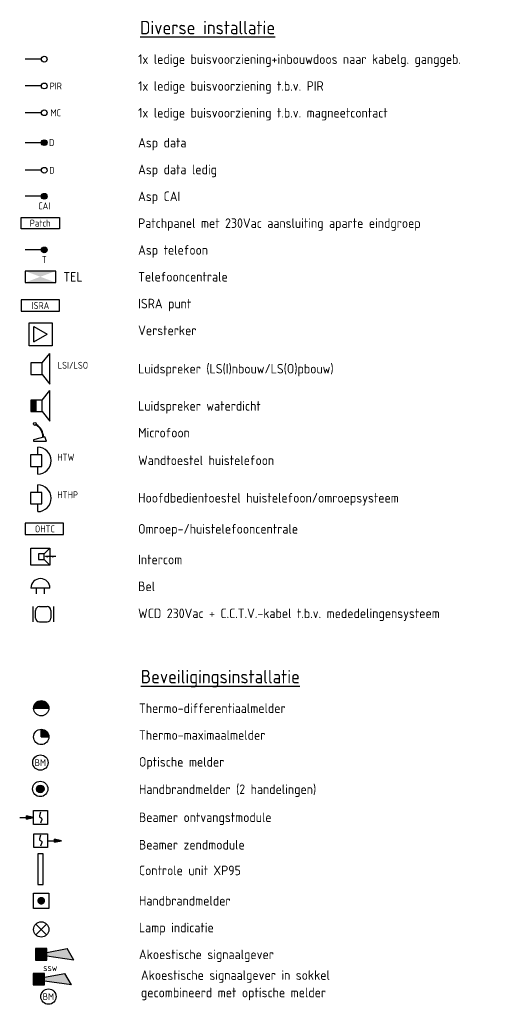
# Model space of a CAD drawing. Extents: x 177 to 57912, y -739 to 34723.
# Tile 3 of 4: x 30537 to 43391, y 8544 to 34244. Entities that reach past the tile are written whole.
import ezdxf
from ezdxf.enums import TextEntityAlignment as Align

# ---------------------------------------------------------------- set-up
doc = ezdxf.new("R2010")
doc.units = 0
doc.header["$LTSCALE"] = 50
doc.layers.get('0').update_dxf_attribs({"linetype": 'CONTINUOUS'})
for name, color, linetype in [('EB6511--_ATTRIB', 2, 'CONTINUOUS'), ('EL6114--', 3, 'CONTINUOUS'), ('EL6122--', 3, 'CONTINUOUS'), ('EL6311--', 3, 'CONTINUOUS'), ('EL6421--', 3, 'CONTINUOUS'), ('EL6422--', 3, 'CONTINUOUS'), ('EL6423--', 3, 'CONTINUOUS'), ('EL6431--', 3, 'CONTINUOUS'), ('EL6441--', 3, 'CONTINUOUS'), ('EL6511--', 3, 'CONTINUOUS'), ('EL6522--', 3, 'CONTINUOUS'), ('EL6531--', 3, 'CONTINUOUS'), ('WCD_035', 3, 'CONTINUOUS'), ('WCD_TEXT018', 1, 'CONTINUOUS')]:
    doc.layers.add(name, color=color, linetype=linetype)
doc.styles.add('BURO-018', font='ISO.shx', dxfattribs={"height": 1.8})
doc.styles.add('BURO-025', font='ISO.shx', dxfattribs={"height": 2.5})
doc.styles.add('BURO-035', font='ISO.shx', dxfattribs={"height": 3.5})
doc.styles.add('NORATT', font='isocp.shx')

# ---------------------------------------------------------------- blocks, each defined once
blk = doc.blocks.new('E00008')
at = {"color": 0, "linetype": 'Continuous'}
blk.add_line((0, 6), (0, 1), dxfattribs=at)
at = {"color": 0, "const_width": 0.75}
blk.add_lwpolyline([(-0.375, 6, 1), (0.375, 6, 1)], format="xyb", close=True, dxfattribs=at)
at = {"color": 0, "linetype": 'Continuous'}
blk.add_circle((0, 6), 0.75, dxfattribs=at)
at = {"color": 7, "style": 'BURO-018'}
for tag, p in [('E_COMMENT1', (0, 12)), ('E_DCOM1', (0, 9))]:
    blk.add_attdef(tag, text='', height=1.8, dxfattribs=at).set_placement(p, align=Align.MIDDLE)
at = {"color": 0, "style": 'BURO-018'}
blk.add_attdef('E_TEXT1', text='', height=1.8, dxfattribs=at).set_placement((2.5, 6), align=Align.MIDDLE)
at = {"color": 0, "linetype": 'Continuous', "style": 'BURO-018', "flags": 1}
blk.add_attdef('E_MATCODE', text='', height=1.8, dxfattribs=at).set_placement((0, 0), align=Align.MIDDLE)
blk = doc.blocks.new('E00015')
at = {"color": 0, "linetype": 'Continuous'}
for p, q in [((-5, 4), (5, 4)), ((-5, 1), (-5, 4)), ((5, 4), (5, 1)), ((5, 1), (-5, 1))]:
    blk.add_line(p, q, dxfattribs=at)
at = {"color": 7, "style": 'BURO-018'}
blk.add_attdef('E_COMMENT1', text='', height=1.8, dxfattribs=at).set_placement((0, 9), align=Align.MIDDLE)
at = {"color": 0, "linetype": 'Continuous', "style": 'BURO-018'}
for tag, p in [('E_DCOM1', (0, 6)), ('E_TEXT1', (0, 2.5))]:
    blk.add_attdef(tag, text='', height=1.8, dxfattribs=at).set_placement(p, align=Align.MIDDLE)
at = {"color": 0, "linetype": 'Continuous', "style": 'BURO-018', "flags": 1}
blk.add_attdef('E_MATCODE', text='', height=1.8, dxfattribs=at).set_placement((0, 0), align=Align.MIDDLE)
blk = doc.blocks.new('E00144')
at = {"color": 0, "linetype": 'Continuous'}
blk.add_line((0, 6), (0, 1), dxfattribs=at)
at = {"color": 0, "linetype": 'Continuous', "const_width": 0.75}
blk.add_lwpolyline([(-0.375, 6, 1), (0.375, 6, 1)], format="xyb", close=True, dxfattribs=at)
at = {"color": 0, "linetype": 'Continuous'}
blk.add_circle((0, 6), 0.75, dxfattribs=at)
at = {"color": 0, "linetype": 'Continuous', "style": 'BURO-018'}
for tag, p in [('E_COMMENT1', (0, 12)), ('E_TEL1', (0, 9)), ('E_TEXT1', (2.5, 6))]:
    blk.add_attdef(tag, text='', height=1.8, dxfattribs=at).set_placement(p, align=Align.MIDDLE)
at = {"color": 0, "linetype": 'Continuous', "style": 'BURO-018', "flags": 1}
blk.add_attdef('E_MATCODE', text='', height=1.8, dxfattribs=at).set_placement((0, 0), align=Align.MIDDLE)
blk = doc.blocks.new('E00470')
at = {"color": 0, "linetype": 'Continuous'}
for p, q in [((-4, 4), (-4, 1)), ((4, 4), (-4, 4)), ((4, 1), (4, 4)), ((-4, 1), (4, 1))]:
    blk.add_line(p, q, dxfattribs=at)
blk.add_solid([(-4, 4), (4, 4), (4, 1), (-4, 1)], dxfattribs=at)
at = {"color": 0, "linetype": 'Continuous', "style": 'BURO-018'}
for tag, p in [('E_KAST', (0, 9)), ('E_GROEP', (0, 6)), ('E_SGROEP', (4.5, 6)), ('E_GKAST', (7, 2.5))]:
    blk.add_attdef(tag, text='', height=1.8, dxfattribs=at).set_placement(p, align=Align.MIDDLE)
at = {"color": 0, "linetype": 'Continuous', "style": 'BURO-018', "flags": 1}
for tag, p in [('E_VERMCODE', (13, 6)), ('E_MATCODE', (0, 0))]:
    blk.add_attdef(tag, text='', height=1.8, dxfattribs=at).set_placement(p, align=Align.MIDDLE)
blk = doc.blocks.new('E00484')
at = {"color": 0, "linetype": 'Continuous', "extrusion": (0, 0, -1)}
for p, q in [((-2.96, 7), (3.04, 7)), ((-2.96, 1), (-2.96, 7)), ((3.04, 7), (3.04, 1)), ((3.04, 1), (-2.96, 1))]:
    blk.add_line(p, q, dxfattribs=at)
at = {"color": 0}
for p, q in [((-1.7, 2), (-1.7, 6)), ((-1.7, 6), (1.77, 4)), ((-1.7, 2), (1.77, 4))]:
    blk.add_line(p, q, dxfattribs=at)
at = {"color": 0, "linetype": 'Continuous', "style": 'BURO-018', "flags": 1}
blk.add_attdef('E_MATCODE', text='', height=1.8, dxfattribs=at).set_placement((0, 0), align=Align.MIDDLE)
blk = doc.blocks.new('090907')
at = {"color": 0, "linetype": 'Continuous'}
for p, q in [((4, 6), (-4, 6)), ((-1.5, 4), (-4, 6)), ((1.5, 4), (4, 6)), ((1.5, 4), (-1.5, 4)), ((-1.5, 4), (-1.5, 1)), ((1.5, 1), (1.5, 4)), ((-1.5, 1), (1.5, 1))]:
    blk.add_line(p, q, dxfattribs=at)
at = {"color": 0, "linetype": 'Continuous', "style": 'BURO-018'}
blk.add_attdef('E_SLET', text='', height=1.8, dxfattribs=at).set_placement((0, 8), align=Align.MIDDLE)
at = {"color": 0, "linetype": 'Continuous', "style": 'BURO-018', "flags": 1}
blk.add_attdef('E_MATCODE', text='', height=1.8, dxfattribs=at).set_placement((0, 0), align=Align.MIDDLE)
blk = doc.blocks.new('090907WD')
at = {"color": 0, "linetype": 'Continuous'}
for p, q in [((4, 6), (-4, 6)), ((-1.5, 4), (-4, 6)), ((1.5, 4), (4, 6)), ((1.5, 4), (-1.5, 4)), ((-1.5, 4), (-1.5, 1)), ((1.5, 1), (1.5, 4)), ((-1.5, 1), (1.5, 1))]:
    blk.add_line(p, q, dxfattribs=at)
at = {"color": 0}
blk.add_solid([(-1.5, 2.5), (1.5, 2.5), (-1.5, 1), (1.5, 1)], dxfattribs=at)
at = {"color": 0, "linetype": 'Continuous', "style": 'BURO-018'}
blk.add_attdef('E_SLET', text='', height=1.8, dxfattribs=at).set_placement((0, 8), align=Align.MIDDLE)
at = {"color": 0, "linetype": 'Continuous', "style": 'BURO-018', "flags": 1}
blk.add_attdef('E_MATCODE', text='', height=1.8, dxfattribs=at).set_placement((0, 0), align=Align.MIDDLE)
blk = doc.blocks.new('E00501')
at = {"color": 0, "linetype": 'Continuous'}
for p, q in [((-2.5, 1), (-2.5, 5.5)), ((-2.5, 5.5), (2.5, 5.5)), ((1, 4), (2.5, 5.5)), ((2.5, 5.5), (2.5, 1)), ((-0.5, 4), (-0.5, 2.5)), ((1, 4), (-0.5, 4)), ((1, 2.5), (1, 4)), ((4, 3.25), (1.33, 3.25)), ((2.5, 1), (-2.5, 1)), ((-0.5, 2.5), (1, 2.5)), ((2.5, 1), (1, 2.5))]:
    blk.add_line(p, q, dxfattribs=at)
for points in [[(1, 3.25, 0, 0.5, 0), (2, 3.25, 0.5, 0.5, 0)], [(4, 3.25, 0, 0.5, 0), (3, 3.25, 0.5, 0.5, 0)]]:
    blk.add_lwpolyline(points, format="xyseb", dxfattribs=at)
at = {"color": 0, "linetype": 'Continuous', "style": 'BURO-018'}
blk.add_attdef('E_TEXT1', text='', height=1.8, dxfattribs=at).set_placement((0, 8), align=Align.MIDDLE)
at = {"color": 0, "linetype": 'Continuous', "style": 'BURO-018', "flags": 1}
blk.add_attdef('E_MATCODE', text='', height=1.8, dxfattribs=at).set_placement((0, 0), align=Align.MIDDLE)
blk = doc.blocks.new('E00021')
at = {"color": 0, "linetype": 'Continuous'}
blk.add_line((-2, 0), (2, 0), dxfattribs=at)
at = {"color": 0, "const_width": 2}
blk.add_lwpolyline([(1, 0, 1), (-1, 0, 1)], format="xyb", dxfattribs=at)
at = {"color": 0, "linetype": 'Continuous'}
blk.add_circle((0, 0), 2, dxfattribs=at)
at = {"color": 0, "linetype": 'Continuous', "style": 'BURO-018'}
blk.add_attdef('E_TEXT1', text='', height=1.8, dxfattribs=at).set_placement((0, 4.5), align=Align.MIDDLE)
at = {"color": 0, "linetype": 'Continuous', "style": 'BURO-018', "flags": 1}
blk.add_attdef('E_MATCODE', (0, 0), '', height=1.8, dxfattribs=at)
blk = doc.blocks.new('E00022')
at = {"color": 0, "linetype": 'Continuous'}
for q in [(0, 2), (2, 0)]:
    blk.add_line((0, 0), q, dxfattribs=at)
at = {"color": 0, "const_width": 2}
blk.add_lwpolyline([(1, 0, 0.414214), (0, 1, 1)], format="xyb", dxfattribs=at)
at = {"color": 0, "linetype": 'Continuous'}
blk.add_circle((0, 0), 2, dxfattribs=at)
at = {"color": 0, "linetype": 'Continuous', "style": 'BURO-018'}
blk.add_attdef('E_TEXT1', text='', height=1.8, dxfattribs=at).set_placement((0, 4.5), align=Align.MIDDLE)
at = {"color": 0, "linetype": 'Continuous', "style": 'BURO-018', "flags": 1}
blk.add_attdef('E_MATCODE', (0, 0), '', height=1.8, dxfattribs=at)
blk = doc.blocks.new('E00124')
at = {"color": 0, "linetype": 'Continuous'}
for p, q in [((-2, 5), (2, 5)), ((-2, 1), (-2, 5)), ((2, 5), (2, 1)), ((2, 1), (-2, 1))]:
    blk.add_line(p, q, dxfattribs=at)
at = {"color": 0, "linetype": 'Continuous', "const_width": 1}
blk.add_lwpolyline([(-0.5, 3, 1), (0.5, 3, 1)], format="xyb", close=True, dxfattribs=at)
at = {"color": 0, "linetype": 'Continuous', "style": 'BURO-018'}
blk.add_attdef('E_TEXT1', text='', height=1.8, dxfattribs=at).set_placement((0, 7.5), align=Align.MIDDLE)
at = {"color": 0, "linetype": 'Continuous', "style": 'BURO-018', "flags": 1}
blk.add_attdef('E_MATCODE', (0, 0), '', height=1.8, dxfattribs=at)
blk = doc.blocks.new('E00024')
at = {"color": 0, "linetype": 'Continuous'}
for p, q in [((-1.41, 1.59), (1.41, 4.41)), ((-1.41, 4.41), (1.41, 1.59))]:
    blk.add_line(p, q, dxfattribs=at)
blk.add_circle((0, 3), 2, dxfattribs=at)
at = {"color": 0, "linetype": 'Continuous', "style": 'BURO-018'}
blk.add_attdef('E_TEXT1', text='', height=1.8, dxfattribs=at).set_placement((0, 7.5), align=Align.MIDDLE)
at = {"color": 0, "linetype": 'Continuous', "style": 'BURO-018', "flags": 1}
blk.add_attdef('E_MATCODE', (0, 0), '', height=1.8, dxfattribs=at)
blk = doc.blocks.new('E00028')
at = {"color": 0, "linetype": 'Continuous'}
for p, q in [((1.5, 11), (-1.5, 9.27)), ((1.5, 11), (0.5, 4)), ((-0.5, 4), (-1.5, 9.27)), ((-1.5, 4), (-1.5, 1)), ((1.5, 4), (-1.5, 4)), ((1.5, 1), (1.5, 4)), ((-1.5, 1), (1.5, 1))]:
    blk.add_line(p, q, dxfattribs=at)
for points in [[(-1.5, 9.27), (1.5, 11), (-0.5, 4), (0.5, 4)], [(-1.5, 4), (1.5, 4), (-1.5, 1), (1.5, 1)]]:
    blk.add_solid(points, dxfattribs=at)
at = {"color": 0, "linetype": 'Continuous', "style": 'BURO-018'}
blk.add_attdef('E_TEXT1', text='', height=1.8, dxfattribs=at).set_placement((0, 13.5), align=Align.MIDDLE)
at = {"color": 0, "linetype": 'Continuous', "style": 'BURO-018', "flags": 1}
blk.add_attdef('E_MATCODE', (0, 0), '', height=1.8, dxfattribs=at)
blk = doc.blocks.new('E00469')
at = {"color": 0, "linetype": 'Continuous'}
for p, q in [((-5, 4), (-5, 1)), ((5, 4), (-5, 4)), ((5, 1), (5, 4)), ((-5, 1), (5, 1))]:
    blk.add_line(p, q, dxfattribs=at)
at = {"color": 0, "linetype": 'Continuous', "style": 'BURO-018'}
blk.add_attdef('E_TEXT1', text='', height=1.8, dxfattribs=at).set_placement((0, 2.5), align=Align.MIDDLE)
at = {"color": 0, "linetype": 'Continuous', "style": 'BURO-018', "flags": 1}
blk.add_attdef('E_MATCODE', text='', height=1.8, dxfattribs=at).set_placement((0, 0), align=Align.MIDDLE)
blk = doc.blocks.new('081006')
at = {"color": 0, "linetype": 'Continuous'}
for p, q in [((2.5, 2.5), (-2.5, 2.5)), ((-1, 1), (-1, 2.5)), ((1, 2.5), (1, 1))]:
    blk.add_line(p, q, dxfattribs=at)
blk.add_arc((0, 2.5), 2.5, 0, 180, dxfattribs=at)
at = {"color": 0, "linetype": 'Continuous', "style": 'BURO-018'}
blk.add_attdef('E_SLET', text='', height=1.8, dxfattribs=at).set_placement((0, 7), align=Align.MIDDLE)
at = {"color": 0, "linetype": 'Continuous', "style": 'BURO-018', "flags": 1}
blk.add_attdef('E_MATCODE', text='', height=1.8, dxfattribs=at).set_placement((0, 0), align=Align.MIDDLE)
blk = doc.blocks.new('E00074')
at = {"color": 0, "linetype": 'Continuous'}
for p, q in [((-2.75, 5), (-2.75, 1)), ((-2, 2), (-2, 4)), ((-1, 5), (1, 5)), ((2, 4), (2, 2)), ((2.75, 1), (2.75, 5)), ((-1, 1), (1, 1))]:
    blk.add_line(p, q, dxfattribs=at)
for centre, start, end in [((-1, 4), 90, 180), ((1, 4), 0, 90), ((-1, 2), 180, 270), ((1, 2), 270, 0)]:
    blk.add_arc(centre, 1, start, end, dxfattribs=at)
at = {"color": 0, "linetype": 'Continuous', "style": 'BURO-018'}
blk.add_attdef('E_TEXT1', text='', height=1.8, dxfattribs=at).set_placement((0, 7.5), align=Align.MIDDLE)
at = {"color": 0, "linetype": 'Continuous', "style": 'BURO-018', "flags": 1}
blk.add_attdef('E_MATCODE', text='', height=1.8, dxfattribs=at).set_placement((0, 0), align=Align.MIDDLE)
blk = doc.blocks.new('telefoon')
at = {"layer": 'EL6421--', "linetype": 'Continuous'}
for p, q in [((300, 300), (0, 300)), ((0, 300), (0, 0)), ((190, 300), (190, 500)), ((300, 0), (300, 300)), ((0, 0), (300, 0)), ((190, -200), (190, 0))]:
    blk.add_line(p, q, dxfattribs=at)
at = {"layer": 'EL6421--'}
blk.add_arc((190, 150), 350, 270, 90, dxfattribs=at)
at = {"layer": 'WCD_TEXT018', "linetype": 'Continuous', "style": 'BURO-018', "flags": 1}
blk.add_attdef('E_MATCODE', text='', height=180, rotation=270, dxfattribs=at).set_placement((-100, 150), align=Align.MIDDLE)
at = {"layer": 'WCD_TEXT018', "linetype": 'Continuous', "style": 'BURO-018'}
blk.add_attdef('TOESTEL', text='', height=180, rotation=270, dxfattribs=at).set_placement((700, 150), align=Align.MIDDLE)
blk = doc.blocks.new('E00445')
at = {"color": 0, "linetype": 'Continuous'}
for p, q in [((5, 4), (-5, 4)), ((-5, 4), (-5, 1)), ((5, 1), (5, 4)), ((-5, 1), (5, 1))]:
    blk.add_line(p, q, dxfattribs=at)
at = {"color": 0, "linetype": 'Continuous', "style": 'BURO-018'}
for tag, p in [('E_GKAST', (0, 9)), ('E_GROEP', (0, 6)), ('E_SGROEP', (6, 6)), ('E_KAST', (8.5, 2.5))]:
    blk.add_attdef(tag, text='', height=1.8, dxfattribs=at).set_placement(p, align=Align.MIDDLE)
at = {"color": 0, "linetype": 'Continuous', "style": 'BURO-018', "flags": 1}
for tag, p in [('E_VERMCODE', (14.5, 6)), ('E_MATCODE', (0, 0))]:
    blk.add_attdef(tag, text='', height=1.8, dxfattribs=at).set_placement(p, align=Align.MIDDLE)
blk = doc.blocks.new('LEBUIS')
at = {"layer": 'WCD_035', "linetype": 'Continuous'}
blk.add_line((0, 425), (0, 0), dxfattribs=at)
blk.add_circle((0, 500), 75, dxfattribs=at)
at = {"layer": 'WCD_TEXT018', "linetype": 'Continuous', "style": 'BURO-018'}
for tag, p in [('E_COMMENT1', (0, 1100)), ('E_TEL1', (0, 800)), ('E_TEXT1', (250, 500))]:
    blk.add_attdef(tag, text='', height=180, dxfattribs=at).set_placement(p, align=Align.MIDDLE)
at = {"layer": 'WCD_TEXT018', "linetype": 'Continuous', "style": 'BURO-018', "flags": 1}
blk.add_attdef('E_MATCODE', text='', height=180, dxfattribs=at).set_placement((0, -100), align=Align.MIDDLE)
blk = doc.blocks.new('E00498')
at = {"color": 0}
for p, q in [((1.75, 1.5), (-2.25, 0.5)), ((-2.25, 0.5), (-2.25, 0)), ((-2.25, 0), (2.25, 0)), ((2.25, 0), (1.75, 1.5))]:
    blk.add_line(p, q, dxfattribs=at)
blk.add_circle((-1.75, 6), 0.5, dxfattribs=at)
for radius, start, end in [(4.85, 358.9518, 60.522), (5.05, 359.5631, 60.2655)]:
    blk.add_arc((-3.8, 1.41), radius, start, end, dxfattribs=at)
at = {"color": 0, "linetype": 'Continuous', "style": 'BURO-018', "flags": 1}
blk.add_attdef('E_MATCODE', text='', height=1.8, dxfattribs=at).set_placement((0, 0), align=Align.MIDDLE)
blk = doc.blocks.new('E00023')
at = {"color": 0, "const_width": 1}
blk.add_lwpolyline([(-0.5, 3, 1), (0.5, 3, 1)], format="xyb", close=True, dxfattribs=at)
at = {"color": 0, "linetype": 'Continuous'}
for radius in [2, 1]:
    blk.add_circle((0, 3), radius, dxfattribs=at)
at = {"color": 0, "linetype": 'Continuous', "style": 'BURO-018'}
blk.add_attdef('E_TEXT1', text='', height=1.8, dxfattribs=at).set_placement((0, 7.5), align=Align.MIDDLE)
at = {"color": 0, "linetype": 'Continuous', "style": 'BURO-018', "flags": 1}
blk.add_attdef('E_MATCODE', (0, 0), '', height=1.8, dxfattribs=at)
blk = doc.blocks.new('E00123')
at = {"color": 0, "linetype": 'Continuous'}
blk.add_circle((0, 0), 2, dxfattribs=at)
at = {"color": 0, "linetype": 'Continuous', "style": 'BURO-018'}
for tag, p in [('E_TEXT1', (0, 4.5)), ('E_TEXT2', (0, 0))]:
    blk.add_attdef(tag, text='', height=1.8, dxfattribs=at).set_placement(p, align=Align.MIDDLE)
at = {"color": 0, "linetype": 'Continuous', "style": 'BURO-018', "flags": 1}
blk.add_attdef('E_MATCODE', (0, 0), '', height=1.8, dxfattribs=at)
blk = doc.blocks.new('*U144')
at = {"color": 0, "linetype": 'Continuous'}
for points in [[(-6.67, 0), (-8, 0.91), (-8, -0.91)], [(-6.67, 0), (-4, 0), (-8, 0.91)], [(-6.67, 0), (-8, -0.91), (-4, 0)]]:
    blk.add_solid(points, dxfattribs=at)
blk = doc.blocks.new('VB653LMO')
at = {"color": 0, "linetype": 'Continuous'}
for p, q in [((-7.2, 0), (-4.8, 0)), ((-4.8, -0.54), (-4.8, 0.55)), ((-2.4, 0), (-4.8, 0.55)), ((-4.8, 0.55), (-4.8, 0)), ((-4.8, 0), (-4.8, -0.54)), ((-4.8, -0.54), (-2.4, 0)), ((-2.4, -2.4), (-2.4, 2.4)), ((-2.4, 2.4), (2.4, 2.4)), ((2.4, 2.4), (2.4, -2.4)), ((2.4, -2.4), (-2.4, -2.4))]:
    blk.add_line(p, q, dxfattribs=at)
blk.add_lwpolyline([(0, 1.92), (-0.4, 0.64), (-0.42, 0.46), (-0.37, 0.28), (-0.26, 0.13), (-0.1, 0.03), (0.1, -0.03), (0.26, -0.13), (0.37, -0.27), (0.42, -0.45), (0.4, -0.63), (0, -1.91)], dxfattribs=at)
at = {"color": 0, "linetype": 'Continuous', "xscale": 0.6000000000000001, "yscale": 0.6000000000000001, "zscale": 0.6}
blk.add_blockref('*U144', (0, 0), dxfattribs=at)
at = {"color": 0, "linetype": 'Continuous', "style": 'BURO-018'}
blk.add_attdef('E_TEXT1', text='', height=1.8, dxfattribs=at).set_placement((0, 4.9), align=Align.MIDDLE)
at = {"color": 0, "linetype": 'Continuous', "style": 'BURO-018', "flags": 1}
blk.add_attdef('E_MATCODE', (0, 0), '', height=1.8, dxfattribs=at)
blk = doc.blocks.new('*U142')
at = {"color": 0, "linetype": 'Continuous'}
for points in [[(9.98, 0), (11.98, 0), (7.98, 0.91)], [(9.98, 0), (7.98, 0.91), (7.98, 0)], [(9.98, 0), (7.98, 0), (7.98, -0.91)], [(9.98, 0), (7.98, -0.91), (11.98, 0)]]:
    blk.add_solid(points, dxfattribs=at)
blk = doc.blocks.new('VB653LMZ')
at = {"color": 0, "linetype": 'Continuous'}
for p, q in [((-2.4, -2.4), (-2.4, 2.4)), ((-2.4, 2.4), (2.4, 2.4)), ((2.39, 0), (4.79, 0)), ((2.4, 2.4), (2.4, -2.4)), ((7.19, 0), (4.79, 0.55)), ((4.79, 0.55), (4.79, 0)), ((4.79, -0.54), (4.79, 0.55)), ((4.79, 0), (4.79, -0.54)), ((4.79, -0.54), (7.19, 0)), ((2.4, -2.4), (-2.4, -2.4))]:
    blk.add_line(p, q, dxfattribs=at)
blk.add_lwpolyline([(0, 1.92), (-0.4, 0.64), (-0.42, 0.46), (-0.37, 0.28), (-0.26, 0.13), (-0.1, 0.03), (0.1, -0.03), (0.26, -0.13), (0.37, -0.27), (0.42, -0.45), (0.4, -0.63), (0, -1.91)], dxfattribs=at)
at = {"color": 0, "linetype": 'Continuous', "xscale": 0.6000000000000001, "yscale": 0.6000000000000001, "zscale": 0.6}
blk.add_blockref('*U142', (0, 0), dxfattribs=at)
at = {"color": 0, "linetype": 'Continuous', "style": 'BURO-018'}
blk.add_attdef('E_TEXT1', text='', height=1.8, dxfattribs=at).set_placement((0, 4.9), align=Align.MIDDLE)
at = {"color": 0, "linetype": 'Continuous', "style": 'BURO-018', "flags": 1}
blk.add_attdef('E_MATCODE', (0, 0), '', height=1.8, dxfattribs=at)

msp = doc.modelspace()

# ---------------------------------------------------------------- linework, layer by layer
at = {"layer": 'EL6522--'}
for p, q in [((31150, 12473), (31007, 12473)), ((31007, 12473), (31007, 11673)), ((31150, 11673), (31150, 12473)), ((31007, 11673), (31150, 11673))]:
    msp.add_line(p, q, dxfattribs=at)

# ---------------------------------------------------------------- block references
at = {"layer": 'EL6114--', "rotation": 270}
msp.add_blockref('LEBUIS', (30677, 33214), dxfattribs=at)
at = {"layer": 'EL6114--'}
ref = msp.add_blockref('LEBUIS', (30677, 32514), dxfattribs=dict(at, rotation=270))
ref.add_attrib('E_TEL1', 'PIR', dxfattribs={"layer": 'WCD_TEXT018', "linetype": 'Continuous', "height": 180, "style": 'BURO-018'}).set_placement((31477, 32514), align=Align.MIDDLE)
ref = msp.add_blockref('LEBUIS', (30677, 31814), dxfattribs=dict(at, rotation=270))
ref.add_attrib('E_TEL1', 'MC', dxfattribs={"layer": 'WCD_TEXT018', "linetype": 'Continuous', "height": 180, "style": 'BURO-018'}).set_placement((31477, 31814), align=Align.MIDDLE)
ref = msp.add_blockref('LEBUIS', (30677, 30313), dxfattribs=dict(at, rotation=270))
ref.add_attrib('E_TEL1', 'D', dxfattribs={"layer": 'WCD_TEXT018', "linetype": 'Continuous', "height": 180, "style": 'BURO-018'}).set_placement((31376, 30313), align=Align.MIDDLE)
at = {"layer": 'EL6421--'}
ref = msp.add_blockref('090907', (30727, 25134), dxfattribs=dict(at, xscale=100, yscale=100, zscale=100, rotation=270))
ref.add_attrib('E_SLET', 'LSI/LSO', (31527, 25134), dxfattribs={"layer": '0', "color": 1, "linetype": 'Continuous', "height": 180, "style": 'BURO-018'})
at = {"layer": 'EL6421--', "xscale": 100, "yscale": 100, "zscale": 100, "rotation": 270}
msp.add_blockref('090907WD', (30727, 24164), dxfattribs=at)
at = {"layer": 'EL6421--', "xscale": 75, "yscale": 75, "zscale": 75}
msp.add_blockref('E00498', (31063, 23243), dxfattribs=at)
at = {"layer": 'EL6422--'}
ref = msp.add_blockref('E00144', (30577, 28234), dxfattribs=dict(at, xscale=100, yscale=100, zscale=100, rotation=270))
ref.add_attrib('E_TEXT1', 'T', dxfattribs={"layer": '0', "color": 1, "linetype": 'Continuous', "height": 180, "style": 'BURO-018'}).set_placement((31177, 27984), align=Align.MIDDLE)
ref = msp.add_blockref('E00470', (31077, 27284), dxfattribs=dict(at, xscale=100, yscale=100, zscale=100))
ref.add_attrib('E_KAST', 'TEL', dxfattribs={"layer": '0', "color": 2, "linetype": 'Continuous', "height": 250, "style": 'BURO-025'}).set_placement((31927, 27534), align=Align.MIDDLE)
ref = msp.add_blockref('E00469', (31077, 26534), dxfattribs=dict(at, xscale=100, yscale=100, zscale=100))
ref.add_attrib('E_TEXT1', 'ISRA', dxfattribs={"layer": '0', "color": 1, "linetype": 'Continuous', "height": 180, "style": 'BURO-018'}).set_placement((31077, 26784), align=Align.MIDDLE)
at = {"layer": 'EL6422--', "xscale": 100, "yscale": 100, "zscale": 100}
msp.add_blockref('081006', (31077, 19154), dxfattribs=at)
at = {"layer": 'EL6423--', "xscale": 100, "yscale": 100, "zscale": 100}
msp.add_blockref('E00501', (31077, 19904), dxfattribs=at)
at = {"layer": 'EL6431--', "xscale": 100, "yscale": 100, "zscale": 100}
msp.add_blockref('E00484', (31077, 25634), dxfattribs=at)
at = {"layer": 'EL6441--'}
ref = msp.add_blockref('E00008', (30577, 31034), dxfattribs=dict(at, xscale=100, yscale=100, zscale=100, rotation=270))
ref.add_attrib('E_TEXT1', 'D', dxfattribs={"layer": '0', "color": 1, "height": 180, "style": 'BURO-018'}).set_placement((31370, 31037), align=Align.MIDDLE)
ref = msp.add_blockref('E00008', (30577, 29634), dxfattribs=dict(at, xscale=100, yscale=100, zscale=100, rotation=270))
ref.add_attrib('E_TEXT1', 'CAI', dxfattribs={"layer": '0', "color": 1, "height": 180, "style": 'BURO-018'}).set_placement((31177, 29384), align=Align.MIDDLE)
ref = msp.add_blockref('E00015', (31077, 28684), dxfattribs=dict(at, xscale=100, yscale=100, zscale=100))
ref.add_attrib('E_TEXT1', 'Patch', dxfattribs={"layer": '0', "color": 1, "linetype": 'Continuous', "height": 180, "style": 'BURO-018'}).set_placement((31072, 28934), align=Align.MIDDLE)
at = {"layer": 'EL6511--'}
ref = msp.add_blockref('E00445', (31177, 20704), dxfattribs=dict(at, xscale=100, yscale=100, zscale=100))
ref.add_attrib('E_KAST', 'OHTC', dxfattribs={"layer": '0', "color": 2, "linetype": 'Continuous', "height": 180, "style": 'BURO-025'}).set_placement((31194, 20954), align=Align.MIDDLE)
at = {"layer": 'EL6511--', "xscale": 100, "yscale": 100, "zscale": 100}
for name, p in [('E00021', (31098, 16272)), ('E00022', (31098, 15522)), ('E00023', (31072, 13865)), ('E00124', (31098, 10947)), ('E00024', (31098, 10197))]:
    msp.add_blockref(name, p, dxfattribs=at)
at = {"layer": 'EL6511--'}
ref = msp.add_blockref('E00123', (31076, 14853), dxfattribs=dict(at, xscale=100, yscale=100, zscale=100))
ref.add_attrib('E_TEXT2', 'BM', dxfattribs={"layer": 'EB6511--_ATTRIB', "color": 1, "linetype": 'Continuous', "height": 180, "style": 'BURO-018'}).set_placement((31076, 14853), align=Align.MIDDLE)
at = {"layer": 'EL6511--', "xscale": 100, "yscale": 100, "zscale": 100, "rotation": 270}
for p in [(30848, 9847), (30784, 9202)]:
    msp.add_blockref('E00028', p, dxfattribs=at)
at = {"layer": 'EL6511--'}
ref = msp.add_blockref('E00123', (31287, 8744), dxfattribs=dict(at, xscale=100, yscale=100, zscale=100))
ref.add_attrib('E_TEXT2', 'BM', dxfattribs={"layer": 'EB6511--_ATTRIB', "color": 1, "linetype": 'Continuous', "height": 180, "style": 'NORATT'}).set_placement((31287, 8744), align=Align.MIDDLE)
at = {"layer": 'EL6522--', "xscale": 75.59999999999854, "yscale": 75.60000000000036, "zscale": 75.6}
for name, p in [('VB653LMO', (31081, 13418)), ('VB653LMZ', (31083, 12815))]:
    msp.add_blockref(name, p, dxfattribs=at)
at = {"layer": 'EL6531--', "xscale": 100, "yscale": 100, "zscale": 100}
msp.add_blockref('E00074', (31152, 18424), dxfattribs=at)
at = {"layer": 'WCD_TEXT018'}
ref = msp.add_blockref('telefoon', (30817, 22584), dxfattribs=at)
ref.add_attrib('TOESTEL', 'HTW', (31517, 22734), dxfattribs={"linetype": 'Continuous', "height": 180, "style": 'BURO-018'})
ref = msp.add_blockref('telefoon', (30817, 21604), dxfattribs=at)
ref.add_attrib('TOESTEL', 'HTHP', (31517, 21754), dxfattribs={"linetype": 'Continuous', "height": 180, "style": 'BURO-018'})

# ---------------------------------------------------------------- texts
at = {"layer": 'EL6122--', "color": 3, "style": 'BURO-035'}
for s, p in [('%%UDiverse installatie', (33677, 33864)), ('%%UBeveiligingsinstallatie', (33698, 16922))]:
    msp.add_text(s, height=350, dxfattribs=at).set_placement(p)
at = {"layer": 'EL6311--', "color": 2, "style": 'BURO-025'}
for s, p in [('1x ledige buisvoorziening+inbouwdoos naar kabelg. ganggeb.', (33627, 33214)), ('1x ledige buisvoorziening t.b.v. PIR', (33627, 32514)), ('1x ledige buisvoorziening t.b.v. magneetcontact', (33627, 31814)), ('Asp data', (33627, 31034)), ('Asp data ledig', (33627, 30334)), ('Asp CAI', (33627, 29634)), ('Patchpanel met 230Vac aansluiting aparte eindgroep', (33627, 28934)), ('Asp telefoon', (33627, 28234)), ('Telefooncentrale', (33627, 27534)), ('ISRA punt', (33627, 26834)), ('Versterker', (33627, 26134)), ('Luidspreker (LS(I)nbouw/LS(O)pbouw)', (33627, 25134)), ('Luidspreker waterdicht', (33627, 24164)), ('Microfoon', (33627, 23464)), ('Wandtoestel huistelefoon', (33627, 22744)), ('Hoofdbedientoestel huistelefoon/omroepsysteem', (33627, 21764)), ('Omroep-/huistelefooncentrale', (33627, 20954)), ('Intercom', (33627, 20154)), ('Bel', (33627, 19454)), ('WCD 230Vac + C.C.T.V.-kabel t.b.v. mededelingensysteem', (33627, 18749)), ('Thermo-differentiaalmelder', (33648, 16272)), ('Thermo-maximaalmelder', (33648, 15572)), ('Optische melder', (33648, 14872)), ('Handbrandmelder (2 handelingen)', (33648, 14157)), ('Beamer ontvangstmodule', (33648, 13425)), ('Beamer zendmodule', (33648, 12709)), ('Controle unit XP95', (33648, 12039)), ('Handbrandmelder', (33648, 11247)), ('Lamp indicatie', (33648, 10547)), ('Akoestische signaalgever', (33648, 9847)), ('Akoestische signaalgever in sokkel', (33700, 9306)), ('gecombineerd met optische melder', (33700, 8851))]:
    msp.add_text(s, height=250, dxfattribs=at).set_placement(p, align=Align.MIDDLE_LEFT)
at = {"layer": 'EL6511--', "color": 1, "style": 'BURO-018'}
msp.add_text('ssw', height=180, dxfattribs=at).set_placement((31152, 9412))

doc.saveas('drawing.dxf')
